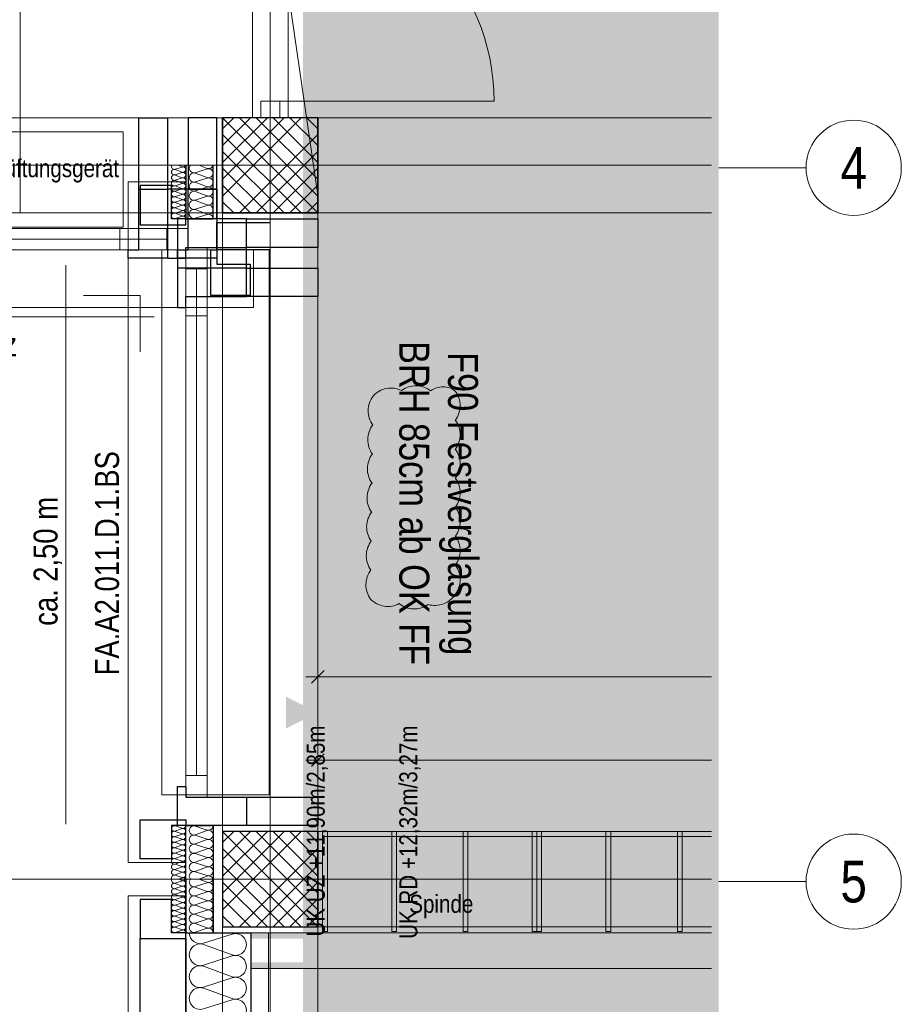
# Model space of a CAD drawing. Extents: x -620 to 300, y 62 to 1112.
# Tile 116 of 200: x 18 to 92, y 539 to 622. Entities that reach past the tile are written whole.
import ezdxf
from ezdxf.enums import TextEntityAlignment as Align
from ezdxf.lldxf.tags import DXFTag

# ---------------------------------------------------------------- set-up
doc = ezdxf.new("R2010")
doc.units = 0
doc.layers.get('0').update_dxf_attribs({"lineweight": 13})
for name, color, linetype, lineweight, true_color in [('00 -Bauelemente -Gipskarton', 7, 'Continuous', 9, 0xff7fe6), ('30 -33 Aussenwände- 3 Aussenstützen', 7, 'Continuous', 50, 0x0000dd), ('30 -33 Aussenwände- 7 Fassade_ Elemente', 7, 'Continuous', 9, 0x00aacc), ('30 -34 Innenwände- 2 nichttragend', 7, 'Continuous', 18, 0xff7fe6), ('30 -34 Innenwände- 4 Türen_Fenster', 9, 'Continuous', 15, 0x808080), ('30 -35 Decken- 1 Konstruktion-Träger- Stahlbeton', 7, 'Continuous', 13, 0x33aa00), ('60- 61 allgemeine Ausstattung- 1 Möbel', 9, 'Continuous', 9, 0x808080), ('70 -72 Beschriftung- 1 Beschriftung allgemein', 7, 'Continuous', 9, 0xff6633), ('70 -76 Bemaßung- 2 Allgemein', 9, 'Continuous', 5, 0x808080), ('70 -77 Revision- 2 Wolken', 7, 'Continuous', 18, 0x944cff), ('iwb_Layout Achsbezeichung', 1, 'Continuous', 13, 0xff0000), ('iwb_Layout BA_Markierung', 7, 'Continuous', 9, 0xbadcdc)]:
    doc.layers.add(name, color=color, linetype=linetype, lineweight=lineweight, true_color=true_color)
doc.layers.add('30 -33 Aussenwände- 8 Sonnenschutz', color=7, linetype='Continuous', lineweight=9)
doc.layers.add('70 -71 Achsen- 1 Gebäudeachsen', color=7, linetype='STRICHPUNKT2-A06CPVM0L0', lineweight=18)
doc.styles.get("Standard").update_dxf_attribs({"font": 'ARIALN.TTF'})
tags = doc.linetypes.add('grob-A06CPVLVL0', pattern=[14, 3, -8, 3]).pattern_tags.tags
tags[8:9] = [DXFTag(74, 4), DXFTag(75, 0), DXFTag(340, '0'), DXFTag(46, 0.0), DXFTag(50, 0.0), DXFTag(44, 0.0), DXFTag(45, 0.0)]
tags[6:7] = [DXFTag(74, 4), DXFTag(75, 0), DXFTag(340, '0'), DXFTag(46, 0.0), DXFTag(50, 0.0), DXFTag(44, 0.0), DXFTag(45, 0.0)]
tags[4:5] = [DXFTag(74, 4), DXFTag(75, 0), DXFTag(340, '0'), DXFTag(46, 0.0), DXFTag(50, 0.0), DXFTag(44, 0.0), DXFTag(45, 0.0)]
tags = doc.linetypes.add('STRICHPUNKT2', pattern=[12.7, 6.35, -3.175, 0, -3.175]).pattern_tags.tags
tags[10:11] = [DXFTag(74, 4), DXFTag(75, 0), DXFTag(340, '0'), DXFTag(46, 0.0), DXFTag(50, 0.0), DXFTag(44, 0.0), DXFTag(45, 0.0)]
tags[8:9] = [DXFTag(74, 4), DXFTag(75, 0), DXFTag(340, '0'), DXFTag(46, 0.0), DXFTag(50, 0.0), DXFTag(44, 0.0), DXFTag(45, 0.0)]
tags[6:7] = [DXFTag(74, 4), DXFTag(75, 0), DXFTag(340, '0'), DXFTag(46, 0.0), DXFTag(50, 0.0), DXFTag(44, 0.0), DXFTag(45, 0.0)]
tags[4:5] = [DXFTag(74, 4), DXFTag(75, 0), DXFTag(340, '0'), DXFTag(46, 0.0), DXFTag(50, 0.0), DXFTag(44, 0.0), DXFTag(45, 0.0)]
tags = doc.linetypes.add('STRICHPUNKT2-A06CPVM0L0', pattern=[12.7, 6.35, -3.175, 0, -3.175]).pattern_tags.tags
tags[10:11] = [DXFTag(74, 4), DXFTag(75, 0), DXFTag(340, '0'), DXFTag(46, 0.0), DXFTag(50, 0.0), DXFTag(44, 0.0), DXFTag(45, 0.0)]
tags[8:9] = [DXFTag(74, 4), DXFTag(75, 0), DXFTag(340, '0'), DXFTag(46, 0.0), DXFTag(50, 0.0), DXFTag(44, 0.0), DXFTag(45, 0.0)]
tags[6:7] = [DXFTag(74, 4), DXFTag(75, 0), DXFTag(340, '0'), DXFTag(46, 0.0), DXFTag(50, 0.0), DXFTag(44, 0.0), DXFTag(45, 0.0)]
tags[4:5] = [DXFTag(74, 4), DXFTag(75, 0), DXFTag(340, '0'), DXFTag(46, 0.0), DXFTag(50, 0.0), DXFTag(44, 0.0), DXFTag(45, 0.0)]

# ---------------------------------------------------------------- blocks, each defined once
blk = doc.blocks.new('Polygon-A06CPVLPL0')
at = {"color": 0, "linetype": 'ByBlock', "lineweight": -2, "ltscale": 0.13}
blk.add_solid([(41.663, 86.61), (41.495, 1083.814), (76.501, 86.518), (76.501, 1083.814)], dxfattribs=at)
blk = doc.blocks.new('Referenz-A06CPVM1L0')
at = {"layer": '00 -Bauelemente -Gipskarton', "color": 0, "linetype": 'Continuous', "lineweight": 0, "ltscale": 0.13}
for p, q in [((37.574, 613.614), (37.324, 613.614)), ((37.824, 613.614), (37.574, 613.614)), ((40.074, 613.614), (39.824, 613.614)), ((40.324, 613.614), (40.074, 613.614))]:
    blk.add_line(p, q, dxfattribs=at)
for points in [[(37.184, 544.864), (75.885, 544.964), (75.885, 545.114)], [(37.184, 544.864), (75.885, 545.114), (37.184, 545.114)], [(37.184, 544.864), (75.885, 544.864), (75.885, 544.964)], [(37.184, 544.614), (75.885, 544.714), (75.885, 544.864)], [(37.184, 544.614), (75.885, 544.864), (37.184, 544.864)], [(37.184, 544.614), (75.885, 544.614), (75.885, 544.714)], [(37.184, 542.364), (75.885, 542.462), (75.885, 542.614)], [(37.184, 542.364), (75.885, 542.614), (37.184, 542.614)], [(37.184, 542.364), (75.885, 542.364), (75.885, 542.462)], [(37.184, 542.114), (75.885, 542.212), (75.885, 542.364)], [(37.184, 542.114), (75.885, 542.364), (37.184, 542.364)], [(37.184, 542.114), (75.885, 542.114), (75.885, 542.212)]]:
    blk.add_solid(points, dxfattribs=at)
at = {"layer": '30 -33 Aussenwände- 3 Aussenstützen', "color": 0, "lineweight": 9}
for p, q in [((34.824, 613.614), (42.824, 605.614)), ((41.41, 613.614), (34.824, 607.028)), ((39.995, 613.614), (34.824, 608.442)), ((38.581, 613.614), (34.824, 609.856)), ((37.167, 613.614), (34.824, 611.27)), ((35.753, 613.614), (34.824, 612.685)), ((36.238, 613.614), (42.824, 607.028)), ((37.652, 613.614), (42.824, 608.442)), ((39.066, 613.614), (42.824, 609.856)), ((40.481, 613.614), (42.824, 611.27)), ((41.895, 613.614), (42.824, 612.685)), ((34.824, 612.199), (41.41, 605.614)), ((42.824, 612.199), (36.238, 605.614)), ((34.824, 610.785), (39.995, 605.614)), ((42.824, 610.785), (37.652, 605.614)), ((38.824, 610.614), (38.824, 608.614)), ((34.824, 609.371), (38.581, 605.614)), ((37.824, 609.614), (39.824, 609.614)), ((42.824, 609.371), (39.066, 605.614)), ((34.824, 607.957), (37.167, 605.614)), ((42.824, 607.957), (40.481, 605.614)), ((34.824, 606.543), (35.753, 605.614)), ((42.824, 606.543), (41.895, 605.614)), ((34.824, 553.614), (42.824, 545.614)), ((41.41, 553.614), (34.824, 547.028)), ((39.995, 553.614), (34.824, 548.442)), ((38.581, 553.614), (34.824, 549.856)), ((37.167, 553.614), (34.824, 551.27)), ((35.753, 553.614), (34.824, 552.685)), ((36.238, 553.614), (42.824, 547.028)), ((37.652, 553.614), (42.824, 548.442)), ((39.066, 553.614), (42.824, 549.856)), ((40.481, 553.614), (42.824, 551.27)), ((41.895, 553.614), (42.824, 552.685)), ((34.824, 552.199), (41.41, 545.614)), ((42.824, 552.199), (36.238, 545.614)), ((34.824, 550.785), (39.995, 545.614)), ((42.824, 550.785), (37.652, 545.614)), ((38.824, 550.614), (38.824, 548.614)), ((37.824, 549.614), (39.824, 549.614)), ((34.824, 549.371), (38.581, 545.614)), ((42.824, 549.371), (39.066, 545.614)), ((34.824, 547.957), (37.167, 545.614)), ((42.824, 547.957), (40.481, 545.614)), ((34.824, 546.543), (35.753, 545.614)), ((42.824, 546.543), (41.895, 545.614))]:
    blk.add_line(p, q, dxfattribs=at)
at = {"layer": '30 -33 Aussenwände- 3 Aussenstützen', "color": 0, "linetype": 'Continuous', "lineweight": 25, "ltscale": 0.25}
for p, q in [((42.824, 613.614), (34.824, 613.614)), ((34.824, 613.614), (34.824, 605.614)), ((42.824, 605.614), (42.824, 613.614)), ((34.824, 605.614), (42.824, 605.614)), ((42.824, 553.614), (34.824, 553.614)), ((34.824, 553.614), (34.824, 545.614)), ((42.824, 545.614), (42.824, 553.614)), ((34.824, 545.614), (42.824, 545.614))]:
    blk.add_line(p, q, dxfattribs=at)
at = {"layer": '30 -33 Aussenwände- 7 Fassade_ Elemente', "color": 0, "linetype": 'Continuous', "ltscale": 0.13}
for p, q in [((-121.676, 613.614), (34.324, 613.614)), ((27.784, 613.614), (23.137, 613.614)), ((30.184, 607.614), (30.184, 613.614)), ((30.184, 613.614), (34.324, 613.614)), ((34.324, 613.614), (34.324, 602.514)), ((34.324, 613.614), (34.324, 607.614)), ((38.824, 610.614), (38.824, 608.614)), ((38.824, 608.614), (38.824, 610.614)), ((38.824, 610.614), (38.824, 608.614)), ((31.427, 609.472), (30.827, 609.28)), ((30.827, 609.257), (31.426, 609.035)), ((31.427, 609.495), (31.105, 609.614)), ((33.524, 609.313), (32.524, 608.992)), ((33.524, 609.351), (32.813, 609.614)), ((37.824, 609.614), (39.824, 609.614)), ((39.824, 609.614), (37.824, 609.614)), ((37.824, 609.614), (39.824, 609.614)), ((31.426, 609.013), (30.826, 608.82)), ((30.826, 608.798), (31.426, 608.575)), ((31.426, 608.553), (30.826, 608.361)), ((30.826, 608.338), (31.426, 608.116)), ((32.524, 608.955), (33.524, 608.585)), ((33.524, 608.547), (32.524, 608.226)), ((31.724, 608.214), (26.884, 608.214)), ((26.884, 608.214), (26.884, 551.014)), ((34.324, 607.614), (30.184, 607.614)), ((31.425, 607.634), (30.825, 607.441)), ((31.426, 608.093), (30.826, 607.901)), ((30.826, 607.878), (31.425, 607.656)), ((31.724, 605.114), (31.724, 608.214)), ((32.524, 608.189), (33.524, 607.819)), ((33.524, 607.781), (32.524, 607.46)), ((31.425, 606.714), (30.824, 606.522)), ((30.825, 607.419), (31.425, 607.196)), ((31.425, 607.174), (30.825, 606.982)), ((30.825, 606.959), (31.425, 606.737)), ((32.524, 607.423), (33.524, 607.053)), ((33.524, 607.015), (32.524, 606.694)), ((32.524, 606.656), (33.524, 606.287)), ((30.824, 606.499), (31.424, 606.277)), ((31.424, 606.255), (30.824, 606.062)), ((30.824, 606.04), (31.424, 605.818)), ((31.424, 605.795), (30.824, 605.603)), ((33.524, 606.249), (32.524, 605.928)), ((32.524, 605.89), (33.524, 605.521)), ((31.424, 605.335), (30.823, 605.143)), ((30.824, 605.58), (31.424, 605.358)), ((42.824, 605.114), (31.724, 605.114)), ((33.524, 605.483), (32.524, 605.162)), ((36.824, 600.974), (36.824, 605.114)), ((36.824, 605.114), (42.824, 605.114)), ((42.824, 554.114), (42.824, 605.114)), ((42.824, 605.114), (42.824, 600.974)), ((31.924, 604.314), (7.524, 604.314)), ((27.784, 604.314), (23.137, 604.314)), ((27.784, 602.514), (27.784, 604.314)), ((31.924, 602.514), (31.924, 604.314)), ((7.524, 602.514), (31.924, 602.514)), ((23.137, 602.514), (27.784, 602.514)), ((31.724, 602.714), (31.724, 556.514)), ((33.524, 602.714), (31.724, 602.714)), ((33.524, 556.514), (33.524, 602.714)), ((34.324, 602.514), (37.424, 602.514)), ((37.424, 602.514), (37.424, 597.674)), ((42.824, 600.974), (36.824, 600.974)), ((27.884, 598.674), (23.137, 598.674)), ((27.884, 593.927), (27.884, 598.674)), ((31.724, 593.927), (31.724, 598.574)), ((31.724, 598.574), (33.524, 598.574)), ((33.524, 598.574), (33.524, 593.927)), ((42.824, 598.574), (42.824, 593.927)), ((37.424, 597.674), (-124.776, 597.674)), ((23.137, 597.674), (26.884, 597.674)), ((26.884, 597.674), (26.884, 593.927)), ((31.724, 556.514), (33.524, 556.514)), ((31.424, 553.892), (30.823, 554.084)), ((30.824, 553.647), (31.424, 553.869)), ((31.724, 554.114), (42.824, 554.114)), ((31.724, 551.014), (31.724, 554.114)), ((33.524, 553.744), (32.524, 554.065)), ((32.524, 553.337), (33.524, 553.707)), ((31.424, 553.432), (30.824, 553.625)), ((30.824, 553.187), (31.424, 553.41)), ((31.424, 552.973), (30.824, 553.165)), ((30.824, 552.728), (31.424, 552.95)), ((33.524, 552.978), (32.524, 553.299)), ((32.524, 552.571), (33.524, 552.94)), ((31.425, 552.513), (30.824, 552.705)), ((30.825, 552.268), (31.425, 552.49)), ((31.425, 552.053), (30.825, 552.246)), ((30.825, 551.808), (31.425, 552.031)), ((33.524, 552.212), (32.524, 552.533)), ((32.524, 551.805), (33.524, 552.174)), ((31.425, 551.594), (30.825, 551.786)), ((30.826, 551.349), (31.425, 551.571)), ((31.426, 551.134), (30.826, 551.326)), ((33.524, 551.446), (32.524, 551.767)), ((32.524, 551.039), (33.524, 551.408)), ((26.884, 551.014), (31.724, 551.014)), ((30.826, 550.889), (31.426, 551.111)), ((31.426, 550.674), (30.826, 550.867)), ((30.826, 550.43), (31.426, 550.652)), ((31.426, 550.215), (30.826, 550.407)), ((33.524, 550.68), (32.524, 551.001)), ((32.524, 550.273), (33.524, 550.642)), ((38.824, 550.614), (38.824, 548.614)), ((38.824, 550.614), (38.824, 548.614)), ((30.827, 549.97), (31.426, 550.192)), ((31.427, 549.755), (30.827, 549.947)), ((31.427, 549.733), (31.105, 549.613)), ((31.427, 549.495), (31.105, 549.614)), ((33.524, 549.914), (32.524, 550.235)), ((33.524, 549.876), (32.813, 549.614)), ((33.524, 549.351), (32.813, 549.614)), ((37.824, 549.614), (39.824, 549.614)), ((37.824, 549.614), (39.824, 549.614)), ((31.426, 549.013), (30.826, 548.82)), ((31.426, 549.013), (30.826, 548.82)), ((30.826, 548.798), (31.426, 548.575)), ((30.826, 548.798), (31.426, 548.575)), ((31.427, 549.472), (30.827, 549.28)), ((30.827, 549.257), (31.426, 549.035)), ((33.524, 549.313), (32.524, 548.992)), ((32.524, 548.955), (33.524, 548.585)), ((31.724, 548.214), (26.884, 548.214)), ((26.884, 548.214), (26.884, 386.014)), ((31.426, 548.553), (30.826, 548.361)), ((31.426, 548.553), (30.826, 548.361)), ((30.826, 548.338), (31.426, 548.116)), ((31.426, 548.093), (30.826, 547.901)), ((30.826, 547.878), (31.425, 547.656)), ((31.724, 545.114), (31.724, 548.214)), ((33.524, 548.547), (32.524, 548.226)), ((33.524, 548.547), (32.524, 548.226)), ((32.524, 548.189), (33.524, 547.819)), ((32.524, 548.189), (33.524, 547.819)), ((31.425, 547.634), (30.825, 547.441)), ((30.825, 547.419), (31.425, 547.196)), ((31.425, 547.174), (30.825, 546.982)), ((33.524, 547.781), (32.524, 547.46)), ((33.524, 547.781), (32.524, 547.46)), ((32.524, 547.423), (33.524, 547.053)), ((31.425, 546.714), (30.824, 546.522)), ((30.824, 546.499), (31.424, 546.277)), ((31.424, 546.255), (30.824, 546.062)), ((30.825, 546.959), (31.425, 546.737)), ((33.524, 547.015), (32.524, 546.694)), ((32.524, 546.656), (33.524, 546.287)), ((32.524, 546.656), (33.524, 546.287)), ((33.524, 546.249), (32.524, 545.928)), ((33.524, 546.249), (32.524, 545.928)), ((30.824, 546.04), (31.424, 545.818)), ((30.824, 546.04), (31.424, 545.818)), ((31.424, 545.795), (30.824, 545.603)), ((31.424, 545.795), (30.824, 545.603)), ((30.824, 545.58), (31.424, 545.358)), ((32.524, 545.89), (33.524, 545.521)), ((33.524, 545.483), (32.524, 545.162)), ((31.424, 545.335), (30.823, 545.143)), ((38.684, 545.114), (31.724, 545.114)), ((33.224, 544.227), (35.624, 544.998)), ((38.684, 389.114), (38.684, 545.114)), ((35.624, 543.249), (33.224, 544.137)), ((33.224, 542.388), (35.624, 543.159)), ((33.224, 542.388), (35.624, 543.159)), ((35.624, 541.411), (33.224, 542.298)), ((35.624, 541.411), (33.224, 542.298)), ((33.224, 540.55), (35.624, 541.321)), ((35.624, 539.572), (33.224, 540.46)), ((33.224, 538.711), (35.624, 539.482))]:
    blk.add_line(p, q, dxfattribs=at)
at = {"layer": '30 -33 Aussenwände- 7 Fassade_ Elemente', "color": 0, "linetype": 'Continuous', "lineweight": 25, "ltscale": 0.25}
for p, q in [((27.784, 613.614), (30.184, 613.614)), ((27.784, 607.614), (27.784, 613.614)), ((30.184, 613.614), (30.184, 607.614)), ((34.324, 613.614), (31.924, 613.614)), ((31.924, 613.614), (31.924, 607.614)), ((34.324, 607.614), (34.324, 613.614)), ((31.724, 609.614), (31.724, 605.114)), ((34.024, 605.114), (34.024, 609.614)), ((27.784, 602.514), (27.784, 607.614)), ((27.784, 607.614), (30.184, 607.614)), ((30.524, 607.914), (27.884, 607.914)), ((27.884, 607.914), (27.884, 604.614)), ((30.184, 607.614), (30.184, 601.814)), ((34.324, 607.614), (30.184, 607.614)), ((30.524, 605.114), (30.524, 607.914)), ((31.924, 602.514), (31.924, 607.614)), ((31.924, 607.614), (34.324, 607.614)), ((34.324, 607.614), (34.324, 601.814)), ((34.324, 605.114), (34.324, 607.614)), ((31.724, 605.114), (30.524, 605.114)), ((36.824, 605.114), (31.024, 605.114)), ((31.024, 605.114), (31.024, 601.814)), ((31.724, 604.614), (31.724, 605.114)), ((31.724, 605.114), (34.024, 605.114)), ((36.824, 605.114), (34.324, 605.114)), ((36.824, 602.714), (36.824, 605.114)), ((36.824, 605.114), (42.824, 605.114)), ((36.824, 600.974), (36.824, 605.114)), ((42.824, 605.114), (42.824, 602.714)), ((27.884, 604.614), (31.724, 604.614)), ((34.324, 602.514), (34.324, 604.814)), ((34.324, 604.814), (38.824, 604.814)), ((26.884, 601.814), (26.884, 602.514)), ((26.884, 602.514), (27.784, 602.514)), ((31.024, 601.814), (31.024, 602.514)), ((31.024, 602.514), (31.924, 602.514)), ((31.724, 601.814), (31.724, 602.714)), ((31.724, 602.714), (36.824, 602.714)), ((33.824, 598.674), (33.824, 602.514)), ((33.824, 602.514), (34.324, 602.514)), ((38.824, 602.514), (34.324, 602.514)), ((34.324, 602.514), (34.324, 601.314)), ((42.824, 602.714), (36.824, 602.714)), ((30.184, 601.814), (26.884, 601.814)), ((30.184, 601.814), (31.024, 601.814)), ((31.024, 601.814), (31.724, 601.814)), ((34.324, 601.814), (31.024, 601.814)), ((31.024, 601.814), (31.024, 600.974)), ((36.824, 600.974), (31.024, 600.974)), ((31.024, 600.974), (31.024, 597.674)), ((34.324, 601.314), (37.124, 601.314)), ((36.824, 598.574), (36.824, 600.974)), ((36.824, 600.974), (42.824, 600.974)), ((37.124, 601.314), (37.124, 598.674)), ((42.824, 600.974), (42.824, 598.574)), ((31.724, 597.674), (31.724, 598.574)), ((31.724, 598.574), (36.824, 598.574)), ((37.124, 598.674), (33.824, 598.674)), ((42.824, 598.574), (36.824, 598.574)), ((31.024, 597.674), (31.724, 597.674)), ((31.024, 557.414), (31.724, 557.414)), ((31.024, 554.114), (31.024, 557.414)), ((31.724, 557.414), (31.724, 556.514)), ((31.724, 556.514), (36.824, 556.514)), ((36.824, 556.514), (36.824, 554.114)), ((36.824, 556.514), (42.824, 556.514)), ((42.824, 556.514), (42.824, 554.114)), ((27.884, 551.314), (27.884, 554.614)), ((27.884, 554.614), (31.724, 554.614)), ((31.724, 554.614), (31.724, 554.114)), ((31.724, 554.114), (30.524, 554.114)), ((30.524, 554.114), (30.524, 551.314)), ((36.824, 554.114), (31.024, 554.114)), ((31.724, 549.614), (31.724, 554.114)), ((31.724, 554.114), (34.024, 554.114)), ((34.024, 554.114), (34.024, 549.614)), ((42.824, 554.114), (36.824, 554.114)), ((30.524, 551.314), (27.884, 551.314)), ((31.724, 384.614), (31.724, 549.614)), ((31.724, 549.614), (31.724, 545.114)), ((34.024, 549.614), (34.024, 545.114)), ((34.024, 545.114), (34.024, 549.614)), ((30.524, 547.914), (27.884, 547.914)), ((27.884, 547.914), (27.884, 544.614)), ((30.524, 545.114), (30.524, 547.914)), ((27.884, 389.614), (27.884, 544.614)), ((27.884, 544.614), (31.724, 544.614)), ((27.884, 544.614), (31.724, 544.614)), ((31.724, 545.114), (30.524, 545.114)), ((31.724, 545.114), (34.024, 545.114)), ((31.724, 544.614), (31.724, 545.114)), ((31.724, 544.614), (31.724, 389.614)), ((34.024, 545.114), (37.184, 545.114)), ((37.184, 545.114), (37.184, 389.114))]:
    blk.add_line(p, q, dxfattribs=at)
at = {"layer": '30 -33 Aussenwände- 7 Fassade_ Elemente', "color": 0, "linetype": 'grob-A06CPVLVL0', "ltscale": 0.13}
for p, q in [((26.454, 612.414), (-15.546, 612.414)), ((26.454, 604.414), (26.454, 612.414)), ((-15.546, 604.414), (26.454, 604.414))]:
    blk.add_line(p, q, dxfattribs=at)
at = {"layer": '30 -33 Aussenwände- 7 Fassade_ Elemente', "color": 0, "linetype": 'Continuous', "lineweight": 18, "ltscale": 0.18}
for p, q in [((31.924, 602.514), (31.924, 607.614)), ((31.924, 607.614), (34.324, 607.614)), ((34.324, 607.614), (34.324, 601.814)), ((26.184, 602.514), (26.184, 604.314)), ((26.184, 604.314), (27.784, 604.314)), ((27.784, 604.314), (27.784, 602.514)), ((31.924, 604.314), (30.124, 604.314)), ((30.124, 604.314), (30.124, 602.514)), ((31.924, 602.514), (31.924, 604.314)), ((9.124, 603.414), (30.124, 603.414)), ((23.137, 603.414), (26.184, 603.414)), ((27.784, 602.514), (26.184, 602.514)), ((30.124, 602.514), (31.924, 602.514)), ((31.024, 601.814), (31.024, 602.514)), ((31.024, 602.514), (31.924, 602.514)), ((31.724, 600.914), (31.724, 602.714)), ((31.724, 602.714), (33.524, 602.714)), ((33.524, 602.714), (33.524, 600.914)), ((34.324, 601.814), (31.024, 601.814)), ((33.524, 600.914), (31.724, 600.914)), ((32.624, 600.914), (32.624, 558.314)), ((31.724, 596.974), (31.724, 598.574)), ((31.724, 598.574), (33.524, 598.574)), ((33.524, 598.574), (33.524, 596.974)), ((33.524, 596.974), (31.724, 596.974)), ((32.624, 593.927), (32.624, 596.974)), ((31.724, 556.514), (31.724, 558.314)), ((31.724, 558.314), (33.524, 558.314)), ((33.524, 558.314), (33.524, 556.514)), ((33.524, 556.514), (31.724, 556.514))]:
    blk.add_line(p, q, dxfattribs=at)
at = {"layer": '30 -33 Aussenwände- 7 Fassade_ Elemente', "color": 0}
for p, q in [((29.724, 556.714), (29.724, 602.514)), ((29.724, 602.514), (31.724, 602.514)), ((31.724, 602.514), (31.724, 600.914)), ((33.524, 602.514), (31.724, 602.514)), ((38.724, 602.514), (33.524, 602.514)), ((33.524, 600.914), (33.524, 602.514)), ((38.724, 556.714), (38.724, 602.514)), ((31.724, 558.314), (31.724, 600.914)), ((31.724, 600.914), (33.524, 600.914)), ((32.624, 600.914), (32.624, 558.314)), ((33.524, 600.914), (33.524, 558.314)), ((33.524, 558.314), (31.724, 558.314)), ((31.724, 556.714), (31.724, 558.314)), ((33.524, 558.314), (33.524, 556.714)), ((31.724, 556.714), (29.724, 556.714)), ((33.524, 556.714), (31.724, 556.714)), ((33.524, 556.714), (38.724, 556.714))]:
    blk.add_line(p, q, dxfattribs=at)
at = {"layer": '30 -33 Aussenwände- 7 Fassade_ Elemente', "color": 0, "linetype": 'Continuous', "ltscale": 0.13}
for centre, major_axis, end_param in [((30.756, 609.498), (-0.198, 0.116), 2.411197), ((30.756, 609.039), (0.071, 0.219), 3.765224), ((30.756, 609.039), (-0.186, 0.135), 1.255075), ((30.756, 609.039), (0.071, 0.219), 1.255075), ((31.497, 609.254), (-0.071, -0.219), 1.254884), ((31.497, 609.713), (-0.071, -0.219), 1.434048), ((31.497, 609.254), (0.186, 0.135), 1.254884), ((31.497, 609.254), (0.186, -0.135), 1.254884), ((32.406, 609.356), (-0.283, 0.257), 2.619647), ((33.641, 609.715), (-0.117, -0.364), 1.613483), ((33.641, 608.949), (0.31, 0.225), 1.254884), ((33.641, 608.949), (0.31, -0.225), 1.254884), ((30.756, 608.579), (0.071, 0.219), 3.765224), ((30.756, 608.579), (-0.186, 0.135), 1.255075), ((30.755, 608.12), (0.071, 0.219), 3.765224), ((30.756, 609.039), (-0.186, -0.135), 1.255075), ((30.756, 608.579), (0.071, 0.219), 1.255075), ((30.756, 608.579), (-0.186, -0.135), 1.255075), ((31.497, 608.794), (-0.071, -0.219), 3.764652), ((31.497, 608.794), (0.186, 0.135), 1.254884), ((31.497, 608.794), (-0.071, -0.219), 1.254884), ((31.496, 608.334), (-0.071, -0.219), 3.764652), ((31.496, 608.334), (0.186, 0.135), 1.254884), ((31.497, 608.794), (0.186, -0.135), 1.254884), ((31.496, 608.334), (0.186, -0.135), 1.254884), ((32.406, 608.59), (0.117, 0.364), 3.765224), ((32.406, 608.59), (-0.31, 0.225), 1.255075), ((32.406, 608.59), (0.117, 0.364), 1.255075), ((32.406, 608.59), (-0.31, -0.225), 1.255075), ((33.641, 608.949), (-0.117, -0.364), 1.254884), ((33.641, 608.183), (-0.117, -0.364), 3.764652), ((33.641, 608.183), (0.31, 0.225), 1.254884), ((33.641, 608.183), (0.31, -0.225), 1.254884), ((30.755, 607.2), (0.071, 0.219), 3.765224), ((30.755, 607.66), (0.071, 0.219), 3.765224), ((31.496, 607.875), (-0.071, -0.219), 3.764652), ((31.496, 607.415), (-0.071, -0.219), 3.764652), ((31.496, 608.334), (-0.071, -0.219), 1.254884), ((32.406, 607.824), (0.117, 0.364), 3.765224), ((32.406, 607.824), (-0.31, 0.225), 1.255075), ((32.406, 607.058), (0.117, 0.364), 3.765224), ((32.406, 607.824), (0.117, 0.364), 1.255075), ((32.406, 607.824), (-0.31, -0.225), 1.255075), ((33.641, 608.183), (-0.117, -0.364), 1.254884), ((33.641, 607.417), (-0.117, -0.364), 3.764652), ((33.641, 607.417), (0.31, 0.225), 1.254884), ((33.641, 607.417), (0.31, -0.225), 1.254884), ((30.754, 606.741), (0.071, 0.219), 3.765224), ((31.495, 606.496), (-0.071, -0.219), 3.764652), ((31.495, 606.955), (-0.071, -0.219), 3.764652), ((32.406, 606.292), (0.117, 0.364), 3.765224), ((33.641, 607.417), (-0.117, -0.364), 1.254884), ((33.641, 606.651), (-0.117, -0.364), 3.764652), ((30.754, 605.821), (0.071, 0.219), 3.765224), ((30.754, 606.281), (0.071, 0.219), 3.765224), ((31.494, 606.036), (-0.071, -0.219), 3.764652), ((31.494, 605.576), (-0.071, -0.219), 3.764652), ((32.406, 605.526), (0.117, 0.364), 3.765224), ((33.641, 605.885), (-0.117, -0.364), 3.764652), ((30.753, 605.362), (0.071, 0.219), 3.765224), ((31.494, 605.117), (0.23, -0.003), 1.896254), ((33.641, 605.119), (0.383, -0.005), 1.896254), ((30.753, 553.866), (0.07, 0.219), 3.765224), ((30.754, 553.406), (0.07, 0.219), 3.765224), ((31.494, 554.11), (-0.07, -0.219), 1.896254), ((31.494, 553.651), (-0.07, -0.219), 3.764652), ((32.406, 553.701), (0.117, 0.364), 3.765224), ((33.641, 554.108), (-0.117, -0.364), 1.896254), ((33.641, 553.342), (-0.117, -0.364), 3.764652), ((30.754, 552.946), (0.07, 0.219), 3.765224), ((31.494, 553.191), (-0.07, -0.219), 3.764652), ((31.495, 552.732), (-0.07, -0.219), 3.764652), ((32.406, 552.935), (0.117, 0.364), 3.765224), ((33.641, 552.576), (-0.117, -0.364), 3.764652), ((30.754, 552.487), (0.07, 0.219), 3.765224), ((30.755, 552.027), (0.07, 0.219), 3.765224), ((31.495, 552.272), (-0.07, -0.219), 3.764652), ((31.496, 551.812), (-0.07, -0.219), 3.764652), ((32.406, 552.169), (0.117, 0.364), 3.765224), ((33.641, 551.81), (-0.117, -0.364), 3.764652), ((33.641, 551.81), (0.31, 0.225), 1.254884), ((33.641, 551.81), (0.31, -0.225), 1.254884), ((30.755, 551.567), (0.07, 0.219), 3.765224), ((30.755, 551.108), (0.07, 0.219), 3.765224), ((31.496, 551.353), (-0.07, -0.219), 3.764652), ((32.406, 551.403), (0.117, 0.364), 3.765224), ((32.406, 551.403), (-0.31, 0.225), 1.255075), ((32.406, 551.403), (0.117, 0.364), 1.255075), ((32.406, 551.403), (-0.31, -0.225), 1.255075), ((33.641, 551.81), (-0.117, -0.364), 1.254884), ((33.641, 551.044), (-0.117, -0.364), 3.764652), ((33.641, 551.044), (0.31, 0.225), 1.254884), ((33.641, 551.044), (0.31, -0.225), 1.254884), ((30.756, 550.648), (0.07, 0.219), 3.765224), ((30.756, 550.648), (-0.186, 0.135), 1.255075), ((30.756, 550.188), (0.07, 0.219), 3.765224), ((30.756, 550.648), (0.07, 0.219), 1.255075), ((30.756, 550.648), (-0.186, -0.135), 1.255075), ((30.756, 550.188), (0.07, 0.219), 1.255075), ((31.496, 550.893), (-0.07, -0.219), 3.764652), ((31.496, 550.893), (0.186, 0.135), 1.254884), ((31.496, 550.893), (-0.07, -0.219), 1.254884), ((31.497, 550.433), (-0.07, -0.219), 3.764652), ((31.497, 550.433), (0.186, 0.135), 1.254884), ((31.496, 550.893), (0.186, -0.135), 1.254884), ((31.497, 550.433), (0.186, -0.135), 1.254884), ((32.406, 550.637), (0.117, 0.364), 3.765224), ((32.406, 550.637), (-0.31, 0.225), 1.255075), ((32.406, 550.637), (0.117, 0.364), 1.255075), ((32.406, 550.637), (-0.31, -0.225), 1.255075), ((33.641, 551.044), (-0.117, -0.364), 1.254884), ((33.641, 550.278), (0.31, 0.225), 1.254884), ((33.641, 550.278), (0.31, -0.225), 1.254884), ((30.756, 549.729), (0.07, 0.219), 2.411197), ((30.756, 549.498), (-0.198, 0.116), 2.411197), ((30.756, 550.188), (-0.186, 0.135), 1.255075), ((30.756, 550.188), (-0.186, -0.135), 1.255075), ((31.497, 550.433), (-0.07, -0.219), 1.254884), ((31.497, 549.974), (0.186, 0.135), 1.254884), ((31.497, 549.974), (-0.07, -0.219), 1.254884), ((31.497, 549.514), (0.207, 0.1), 1.434048), ((31.497, 549.713), (-0.071, -0.219), 1.434048), ((31.497, 549.974), (0.186, -0.135), 1.254884), ((32.406, 549.871), (0.117, 0.364), 2.619647), ((32.406, 549.356), (-0.283, 0.257), 2.619647), ((33.641, 550.278), (-0.117, -0.364), 1.254884), ((33.641, 549.512), (0.369, 0.102), 1.613483), ((33.641, 549.715), (-0.117, -0.364), 1.613483), ((30.756, 548.579), (0.071, 0.219), 3.765224), ((30.756, 548.579), (-0.186, 0.135), 1.255075), ((30.756, 549.039), (0.071, 0.219), 3.765224), ((30.756, 549.039), (-0.186, 0.135), 1.255075), ((30.756, 549.039), (0.071, 0.219), 1.255075), ((30.756, 549.039), (-0.186, -0.135), 1.255075), ((30.756, 548.579), (0.071, 0.219), 1.255075), ((31.497, 549.254), (-0.071, -0.219), 1.254884), ((31.497, 548.794), (-0.071, -0.219), 3.764652), ((31.497, 548.794), (0.186, 0.135), 1.254884), ((31.497, 549.254), (0.186, 0.135), 1.254884), ((31.497, 548.794), (0.186, -0.135), 1.254884), ((31.497, 549.254), (0.186, -0.135), 1.254884), ((32.406, 548.59), (0.117, 0.364), 3.765224), ((32.406, 548.59), (-0.31, 0.225), 1.255075), ((32.406, 548.59), (0.117, 0.364), 1.255075), ((33.641, 548.949), (0.31, 0.225), 1.254884), ((33.641, 548.949), (-0.117, -0.364), 1.254884), ((33.641, 548.949), (0.31, -0.225), 1.254884), ((30.755, 548.12), (0.071, 0.219), 3.765224), ((30.755, 547.66), (0.071, 0.219), 3.765224), ((30.756, 548.579), (-0.186, -0.135), 1.255075), ((31.496, 547.875), (-0.071, -0.219), 3.764652), ((31.497, 548.794), (-0.071, -0.219), 1.254884), ((31.496, 548.334), (-0.071, -0.219), 3.764652), ((31.496, 548.334), (0.186, 0.135), 1.254884), ((31.496, 548.334), (-0.071, -0.219), 1.254884), ((31.496, 548.334), (0.186, -0.135), 1.254884), ((32.406, 547.824), (0.117, 0.364), 3.765224), ((32.406, 547.824), (-0.31, 0.225), 1.255075), ((32.406, 548.59), (-0.31, -0.225), 1.255075), ((32.406, 547.824), (0.117, 0.364), 1.255075), ((33.641, 548.183), (-0.117, -0.364), 3.764652), ((33.641, 548.183), (0.31, 0.225), 1.254884), ((33.641, 548.183), (-0.117, -0.364), 1.254884), ((33.641, 548.183), (0.31, -0.225), 1.254884), ((30.755, 547.2), (0.071, 0.219), 3.765224), ((31.496, 547.415), (-0.071, -0.219), 3.764652), ((31.495, 546.955), (-0.071, -0.219), 3.764652), ((32.406, 547.058), (0.117, 0.364), 3.765224), ((32.406, 547.824), (-0.31, -0.225), 1.255075), ((33.641, 547.417), (-0.117, -0.364), 3.764652), ((33.641, 547.417), (0.31, 0.225), 1.254884), ((33.641, 547.417), (-0.117, -0.364), 1.254884), ((33.641, 546.651), (-0.117, -0.364), 3.764652), ((33.641, 546.651), (-0.117, -0.364), 3.764652), ((33.641, 547.417), (0.31, -0.225), 1.254884), ((30.754, 546.741), (0.071, 0.219), 3.765224), ((30.754, 546.281), (0.071, 0.219), 3.765224), ((31.495, 546.496), (-0.071, -0.219), 3.764652), ((31.494, 546.036), (-0.071, -0.219), 3.764652), ((31.494, 546.036), (-0.071, -0.219), 3.764652), ((32.406, 546.292), (0.117, 0.364), 3.765224), ((32.406, 546.292), (0.117, 0.364), 3.765224), ((33.641, 545.885), (-0.117, -0.364), 3.764652), ((33.641, 545.885), (-0.117, -0.364), 3.764652), ((30.754, 545.821), (0.071, 0.219), 3.765224), ((30.754, 545.821), (0.071, 0.219), 3.765224), ((30.753, 545.362), (0.071, 0.219), 3.765224), ((31.494, 545.576), (-0.071, -0.219), 3.764652), ((31.494, 545.576), (-0.071, -0.219), 3.764652), ((32.406, 545.526), (0.117, 0.364), 3.765224), ((33.641, 545.119), (0.383, -0.005), 1.896254), ((31.494, 545.117), (0.23, -0.003), 1.896254), ((32.942, 545.101), (-0.918, 0.013), 1.896254), ((35.906, 544.124), (-0.282, -0.874), 3.765224), ((32.942, 543.262), (0.282, 0.874), 3.764652), ((32.942, 543.262), (0.282, 0.874), 3.764652), ((35.906, 542.285), (-0.282, -0.874), 3.765224), ((35.906, 542.285), (-0.282, -0.874), 3.765224), ((32.942, 541.424), (0.282, 0.874), 3.764652), ((32.942, 541.424), (0.282, 0.874), 3.764652), ((35.906, 540.447), (-0.282, -0.874), 3.765224), ((32.942, 539.585), (0.282, 0.874), 3.764652), ((35.906, 538.608), (-0.282, -0.874), 3.765224)]:
    blk.add_ellipse(centre, major_axis=major_axis, ratio=1, start_param=0, end_param=end_param, dxfattribs=at)
at = {"layer": '30 -33 Aussenwände- 8 Sonnenschutz', "color": 0, "linetype": 'Continuous', "ltscale": 0.13}
blk.add_line((21.644, 601.224), (21.644, 554.224), dxfattribs=at)
at = {"layer": '30 -34 Innenwände- 2 nichttragend', "color": 0, "linetype": 'Continuous', "ltscale": 0.18}
for p, q in [((37.324, 613.614), (40.324, 613.614)), ((37.324, 613.614), (40.074, 613.614)), ((37.324, 613.614), (37.574, 613.614)), ((37.574, 613.614), (37.824, 613.614)), ((37.824, 613.614), (39.824, 613.614)), ((39.824, 613.614), (40.074, 613.614)), ((40.074, 613.614), (40.324, 613.614)), ((40.074, 613.614), (40.324, 613.614)), ((37.184, 545.114), (37.184, 542.114)), ((75.885, 545.114), (37.184, 545.114)), ((75.885, 542.114), (37.184, 542.114))]:
    blk.add_line(p, q, dxfattribs=at)
at = {"layer": '30 -34 Innenwände- 4 Türen_Fenster', "color": 0, "linetype": 'grob-A06CPVLVL0', "ltscale": 0.15}
for p, q in [((37.324, 643.614), (37.324, 613.614)), ((40.324, 643.614), (40.324, 613.614)), ((39.624, 615.014), (57.624, 615.014))]:
    blk.add_line(p, q, dxfattribs=at)
at = {"layer": '30 -34 Innenwände- 4 Türen_Fenster', "color": 0, "linetype": 'Continuous', "ltscale": 0.15}
for p, q in [((38.024, 613.614), (38.024, 615.014)), ((38.024, 615.014), (39.624, 615.014)), ((39.624, 615.014), (39.624, 613.614)), ((39.624, 613.614), (38.024, 613.614))]:
    blk.add_line(p, q, dxfattribs=at)
at = {"layer": '30 -34 Innenwände- 4 Türen_Fenster', "color": 0, "linetype": 'grob-A06CPVLVL0', "ltscale": 0.15}
blk.add_ellipse((39.624, 615.014), major_axis=(18, 0), ratio=1, start_param=0, end_param=1.570796, dxfattribs=at)
at = {"layer": '30 -35 Decken- 1 Konstruktion-Träger- Stahlbeton', "color": 0, "linetype": 'grob-A06CPVLVL0', "lineweight": -2, "ltscale": 0.13}
for p, q in [((-452.176, 613.614), (34.824, 613.614)), ((42.824, 613.614), (75.885, 613.614)), ((-452.176, 605.614), (34.824, 605.614)), ((34.824, 388.614), (34.824, 605.614)), ((42.824, 605.614), (75.885, 605.614)), ((42.824, 388.614), (42.824, 605.614)), ((75.885, 553.614), (42.824, 553.614)), ((75.885, 545.614), (42.824, 545.614))]:
    blk.add_line(p, q, dxfattribs=at)
at = {"layer": '30 -35 Decken- 1 Konstruktion-Träger- Stahlbeton', "color": 0, "lineweight": 35}
for p, q in [((34.824, 613.614), (34.824, 605.614)), ((42.824, 613.614), (42.824, 605.614)), ((34.824, 605.614), (42.824, 605.614)), ((42.824, 545.614), (42.824, 553.614))]:
    blk.add_line(p, q, dxfattribs=at)
at = {"layer": '60- 61 allgemeine Ausstattung- 1 Möbel', "color": 0, "linetype": 'grob-A06CPVLVL0', "lineweight": 15, "ltscale": 0.15}
for p, q in [((43.624, 553.614), (43.224, 553.614)), ((43.224, 553.614), (43.224, 545.214)), ((75.885, 553.614), (43.224, 553.614)), ((43.224, 553.614), (43.224, 553.214)), ((43.224, 553.214), (75.885, 553.214)), ((43.624, 545.214), (43.624, 553.614)), ((49.424, 553.614), (49.024, 553.614)), ((49.024, 553.614), (49.024, 545.214)), ((49.424, 545.214), (49.424, 553.614)), ((55.424, 553.614), (55.024, 553.614)), ((55.024, 553.614), (55.024, 545.214)), ((55.424, 545.214), (55.424, 553.614)), ((61.224, 553.614), (60.824, 553.614)), ((60.824, 553.614), (60.824, 545.214)), ((61.624, 553.614), (61.224, 553.614)), ((61.224, 553.614), (61.224, 545.214)), ((61.224, 545.214), (61.224, 553.614)), ((61.624, 545.214), (61.624, 553.614)), ((67.424, 553.614), (67.024, 553.614)), ((67.024, 553.614), (67.024, 545.214)), ((67.424, 545.214), (67.424, 553.614)), ((73.424, 553.614), (73.024, 553.614)), ((73.024, 553.614), (73.024, 545.214)), ((73.424, 545.214), (73.424, 553.614)), ((43.224, 545.214), (43.624, 545.214)), ((49.024, 545.214), (49.424, 545.214)), ((55.024, 545.214), (55.424, 545.214)), ((60.824, 545.214), (61.224, 545.214)), ((61.224, 545.214), (61.624, 545.214)), ((67.024, 545.214), (67.424, 545.214)), ((73.024, 545.214), (73.424, 545.214))]:
    blk.add_line(p, q, dxfattribs=at)
at = {"layer": '70 -71 Achsen- 1 Gebäudeachsen', "color": 0, "linetype": 'STRICHPUNKT2-A06CPVM0L0', "ltscale": 0.18}
for p, q in [((38.824, 1084.554), (38.824, 85.114)), ((-539.606, 609.614), (75.885, 609.614)), ((-539.606, 549.614), (75.885, 549.614))]:
    blk.add_line(p, q, dxfattribs=at)
at = {"layer": '70 -72 Beschriftung- 1 Beschriftung allgemein', "color": 0, "linetype": 'grob-A06CPVLVL0', "ltscale": 0.13}
for q in [(17.824, 605.614), (42.824, 607.114)]:
    blk.add_line((17.824, 778.614), q, dxfattribs=at)
at = {"layer": '70 -72 Beschriftung- 1 Beschriftung allgemein', "color": 0, "linetype": 'Continuous', "ltscale": 0.13}
blk.add_line((-17.927, 596.867), (29.073, 596.867), dxfattribs=at)
at = {"layer": '70 -76 Bemaßung- 2 Allgemein', "color": 0, "linetype": 'Continuous', "lineweight": 20, "ltscale": 0.2}
for p, q in [((42.293, 566.083), (43.354, 567.144)), ((42.293, 559.083), (43.354, 560.144))]:
    blk.add_line(p, q, dxfattribs=at)
at = {"layer": '70 -76 Bemaßung- 2 Allgemein', "color": 0, "linetype": 'Continuous', "ltscale": 0.13}
for p, q in [((42.824, 564.114), (42.824, 567.614)), ((41.824, 566.614), (43.884, 566.614)), ((75.885, 566.614), (43.884, 566.614)), ((42.824, 557.114), (42.824, 560.614)), ((41.824, 559.614), (43.884, 559.614)), ((75.885, 559.614), (43.884, 559.614))]:
    blk.add_line(p, q, dxfattribs=at)
at = {"layer": '70 -76 Bemaßung- 2 Allgemein', "color": 0, "lineweight": 0}
for points in [[(40.153, 562.282), (42.824, 563.614), (40.155, 564.952)], [(45.494, 562.282), (42.824, 563.614), (45.493, 564.952)]]:
    blk.add_solid(points, dxfattribs=at)
at = {"layer": '70 -77 Revision- 2 Wolken', "color": 0, "linetype": 'Continuous', "ltscale": 0.18}
for centre, major_axis in [((48.972, 588.859), (0.888, 1.828)), ((51.063, 589.048), (0.021, 2.032)), ((51.063, 589.048), (1.236, 1.613)), ((53.321, 589.269), (0.018, 1.727)), ((53.321, 589.269), (1.051, 1.371)), ((49.076, 588.984), (-1.61, 1.24)), ((48.972, 588.859), (-0.386, 1.995)), ((52.746, 589.421), (2.032, 0)), ((52.746, 589.421), (1.626, -1.219)), ((49.076, 588.984), (-2.032, 0.026)), ((49.046, 586.546), (-1.61, 1.24)), ((52.746, 586.982), (2.032, 0)), ((52.746, 586.982), (1.626, -1.219)), ((49.046, 586.546), (-2.032, 0.026)), ((49.015, 584.108), (-1.61, 1.24)), ((52.746, 584.544), (2.032, 0)), ((52.746, 584.544), (1.626, -1.219)), ((49.015, 584.108), (-2.032, 0.026)), ((48.984, 581.669), (-1.61, 1.24)), ((52.746, 582.105), (2.032, 0)), ((52.746, 582.105), (1.626, -1.219)), ((48.984, 581.669), (-2.032, 0.026)), ((48.954, 579.231), (-1.61, 1.24)), ((52.746, 579.667), (2.032, 0)), ((52.746, 579.667), (1.626, -1.219)), ((48.954, 579.231), (-2.032, 0.026)), ((48.923, 576.793), (-1.61, 1.24)), ((52.746, 577.229), (2.032, 0)), ((48.923, 576.793), (-2.032, 0.026)), ((52.746, 577.229), (1.626, -1.219)), ((52.746, 574.79), (2.032, 0)), ((48.892, 574.355), (-1.61, 1.24)), ((48.892, 574.355), (-2.032, 0.026)), ((52.746, 574.79), (1.626, -1.219)), ((52.649, 574.649), (0.731, -1.896)), ((48.712, 574.569), (-1.461, -1.413)), ((48.712, 574.569), (-0.321, -2.006)), ((50.929, 574.357), (-1.27, -1.586)), ((50.929, 574.357), (-0.064, -2.031)), ((52.649, 574.649), (-0.553, -1.955))]:
    blk.add_ellipse(centre, major_axis=major_axis, ratio=1, start_param=0, end_param=0.643501, dxfattribs=at)
at = {"layer": '30 -33 Aussenwände- 7 Fassade_ Elemente', "color": 0, "linetype": 'Continuous', "ltscale": 0.13, "insert": (6.116, 610.127), "char_height": 1.51033, "attachment_point": 1}
blk.add_mtext('{\\fArial Narrow;dezentrales Lüftungsgerät}', dxfattribs=at)
at = {"layer": '30 -33 Aussenwände- 7 Fassade_ Elemente', "color": 0, "linetype": 'ByBlock', "ltscale": 0.13, "insert": (22.424, 608.88), "char_height": 0.0036, "attachment_point": 1}
for s in ['{\\fArial Narrow;IFC_UUID}', '{\\fArial Narrow;instanceID}']:
    blk.add_mtext(s, dxfattribs=at)
at = {"layer": '30 -33 Aussenwände- 7 Fassade_ Elemente', "color": 0, "linetype": 'Continuous', "ltscale": 0.13, "char_height": 2.51722, "attachment_point": 1, "rotation": 270}
for s, insert in [('{\\fArial Narrow;BRH 85cm ab OK FF}', (52.184, 594.841)), ('{\\fArial Narrow;F90 Festverglasung}', (56.276, 593.911))]:
    blk.add_mtext(s, dxfattribs=dict(at, insert=insert))
at = {"layer": '70 -72 Beschriftung- 1 Beschriftung allgemein', "color": 0, "linetype": 'Continuous', "ltscale": 0.13, "attachment_point": 1}
for s, insert, char_height in [('{\\fArial Narrow;Sonnenschutz}', (2.925, 595.567), 2.01377), ('{\\fArial Narrow;Spinde}', (50.502, 548.296), 1.51033), ('{\\fArial Narrow;Spinde}', (50.502, 548.296), 1.51033)]:
    blk.add_mtext(s, dxfattribs=dict(at, insert=insert, char_height=char_height))
at = {"layer": '70 -72 Beschriftung- 1 Beschriftung allgemein', "color": 0, "linetype": 'Continuous', "ltscale": 0.13, "char_height": 2.01377, "attachment_point": 1, "rotation": 90}
for s, insert in [('{\\fArial Narrow;FA.A2.011.D.1.BS}', (24.104, 566.742)), ('{\\fArial Narrow;m}', (18.939, 579.821)), ('{\\fArial Narrow;2,50}', (18.939, 574.604)), ('{\\fArial Narrow;ca.}', (18.939, 570.909))]:
    blk.add_mtext(s, dxfattribs=dict(at, insert=insert))
at = {"layer": '70 -76 Bemaßung- 2 Allgemein', "color": 0, "linetype": 'Continuous', "ltscale": 0.13, "char_height": 1.51033, "attachment_point": 1, "rotation": 90}
for s, insert in [('{\\fArial Narrow;UK UZ +11,90m/2,85m}', (41.892, 544.789)), ('{\\fArial Narrow;UK RD +12,32m/3,27m}', (49.667, 544.597))]:
    blk.add_mtext(s, dxfattribs=dict(at, insert=insert))

msp = doc.modelspace()

# ---------------------------------------------------------------- linework, layer by layer
at = {"layer": 'iwb_Layout Achsbezeichung', "linetype": 'STRICHPUNKT2', "lineweight": 13, "ltscale": 0.39}
for p, q in [((76.501, 609.409), (83.837, 609.409)), ((76.501, 549.409), (83.837, 549.409))]:
    msp.add_line(p, q, dxfattribs=at)
at = {"layer": 'iwb_Layout Achsbezeichung', "ltscale": 0.39, "extrusion": (0, 0, -1)}
for centre in [(-87.837, 609.409), (-87.837, 549.409)]:
    msp.add_circle(centre, 4, dxfattribs=at)

# ---------------------------------------------------------------- block references
at = {"color": 8, "lineweight": 13, "ltscale": 0.13, "true_color": 0x808080}
msp.add_blockref('Referenz-A06CPVM1L0', (0, 0), dxfattribs=at)
at = {"layer": 'iwb_Layout BA_Markierung', "ltscale": 0.13}
msp.add_blockref('Polygon-A06CPVLPL0', (0, 0), dxfattribs=at)

# ---------------------------------------------------------------- texts
at = {"layer": 'iwb_Layout Achsbezeichung', "ltscale": 0.39}
for s, p in [('4', (87.837, 609.409)), ('5', (87.837, 549.409))]:
    msp.add_text(s, height=3.5, dxfattribs=at).set_placement(p, align=Align.MIDDLE_CENTER)

doc.saveas('drawing.dxf')
